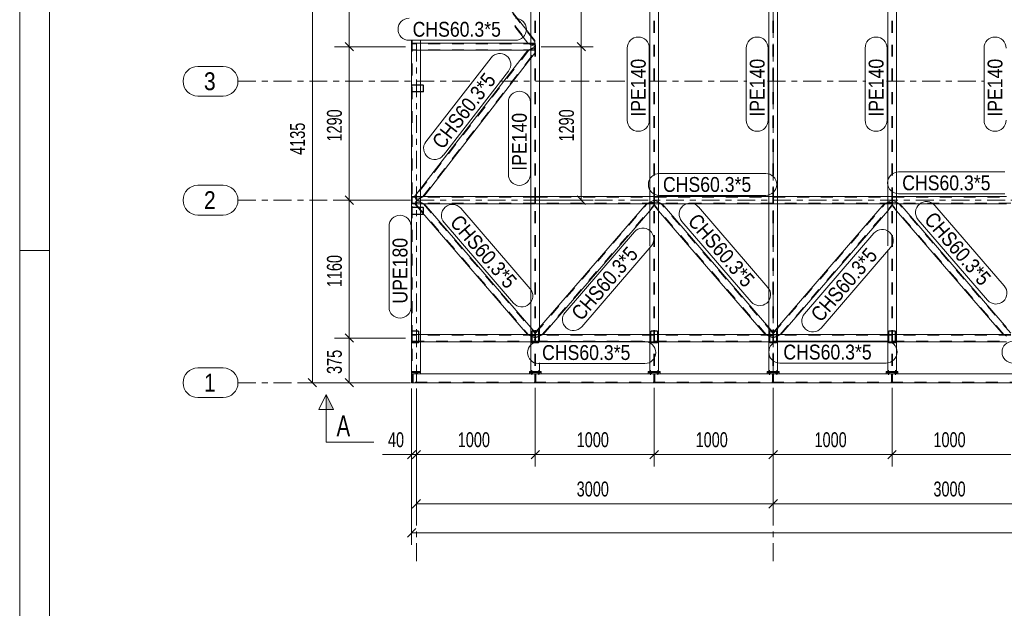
# Model space of a CAD drawing. Header units: millimetres. Extents: x -66 to 775, y -448 to 146.
# Tile 8 of 30: x -66 to 100, y -212 to -113. Entities that reach past the tile are written whole.
import ezdxf

# ---------------------------------------------------------------- set-up
doc = ezdxf.new("R2010")
doc.units = ezdxf.units.MM
for name, pattern in [('XKITLINE00', [0]), ('XKITLINE02', [4, 2, -2]), ('XKITLINE03', [6, 3, -1, 1, -1])]:
    doc.linetypes.add(name, pattern=pattern)
for name, color, linetype, lineweight in [('Kóta', 4, 'Continuous', 0), ('List výkresu', 3, 'Continuous', 0), ('Mřížka', 4, 'Continuous', 0), ('Prvek', 2, 'Continuous', 0), ('Značka prvku', 2, 'Continuous', 0), ('Řez', 7, 'Continuous', 0), ('Šroub', 3, 'Continuous', 0)]:
    doc.layers.add(name, color=color, linetype=linetype, lineweight=lineweight)
doc.styles.add('ARIAL', font='arial.ttf')
doc.styles.add('ARIAL_NARROW', font='ARIALN.TTF')

msp = doc.modelspace()

# ---------------------------------------------------------------- hatches: boundary and pattern name
at = {"layer": 'Řez'}
msp.add_hatch(color=6, dxfattribs=at).paths.add_polyline_path([(-14.17, -178.16), (-14.17, -175.66), (-12.92, -178.16)], flags=17)

# ---------------------------------------------------------------- linework, layer by layer
at = {"layer": 'Kóta', "color": 7, "linetype": 'XKITLINE00', "lineweight": 0}
for p, q in [((-16.49, -173.66), (-16.49, -90.96)), ((-10.29, -117.16), (-10.29, -90.96)), ((28.74, -117.16), (28.74, -92.46)), ((-0.8, -117.16), (-12.79, -117.16)), ((-0.8, -117.16), (-12.79, -117.16)), ((-10.99, -116.45), (-9.58, -117.87)), ((-10.99, -116.45), (-9.58, -117.87)), ((-10.29, -142.96), (-10.29, -117.16)), ((22, -117.16), (30.74, -117.16)), ((22, -117.16), (30.74, -117.16)), ((28.04, -116.45), (29.45, -117.87)), ((28.04, -116.45), (29.45, -117.87)), ((28.74, -142.96), (28.74, -117.16)), ((-10.99, -142.25), (-9.58, -143.67)), ((-10.99, -142.25), (-9.58, -143.67)), ((28.04, -142.25), (29.45, -143.67)), ((-0.8, -142.96), (-12.79, -142.96)), ((-0.8, -142.96), (-12.79, -142.96)), ((-10.29, -166.16), (-10.29, -142.96)), ((22, -142.96), (30.74, -142.96)), ((-10.99, -165.45), (-9.58, -166.87)), ((-10.99, -165.45), (-9.58, -166.87)), ((-0.8, -166.16), (-12.79, -166.16)), ((-0.8, -166.16), (-12.79, -166.16)), ((-10.29, -173.66), (-10.29, -166.16)), ((-0.8, -173.66), (-18.99, -173.66)), ((-17.19, -172.95), (-15.78, -174.37)), ((-0.8, -173.66), (-12.79, -173.66)), ((-10.99, -172.95), (-9.58, -174.37)), ((0.2, -174.66), (0.2, -187.75)), ((0.2, -174.66), (0.2, -200.91)), ((1, -174.66), (1, -187.75)), ((1, -174.66), (1, -196.04)), ((1, -174.66), (1, -187.75)), ((21, -174.55), (21, -187.75)), ((21, -174.55), (21, -187.75)), ((41, -174.55), (41, -187.75)), ((41, -174.55), (41, -187.75)), ((61, -174.55), (61, -187.75)), ((61, -174.55), (61, -187.75)), ((61, -174.66), (61, -196.04)), ((61, -174.66), (61, -196.04)), ((81, -174.55), (81, -187.75)), ((81, -174.55), (81, -187.75)), ((0.91, -185.04), (-0.51, -186.46)), ((1.71, -185.04), (0.29, -186.46)), ((1.71, -185.04), (0.29, -186.46)), ((21.71, -185.04), (20.29, -186.46)), ((21.71, -185.04), (20.29, -186.46)), ((41.71, -185.04), (40.29, -186.46)), ((41.71, -185.04), (40.29, -186.46)), ((61.71, -185.04), (60.29, -186.46)), ((61.71, -185.04), (60.29, -186.46)), ((81.71, -185.04), (80.29, -186.46)), ((81.71, -185.04), (80.29, -186.46)), ((0.2, -185.75), (-4.71, -185.75)), ((0.2, -185.75), (-4.71, -185.75)), ((0.2, -185.75), (1, -185.75)), ((1, -185.75), (21, -185.75)), ((21, -185.75), (41, -185.75)), ((41, -185.75), (61, -185.75)), ((61, -185.75), (81, -185.75)), ((81, -185.75), (101, -185.75)), ((1.71, -193.33), (0.29, -194.75)), ((61.71, -193.33), (60.29, -194.75)), ((61.71, -193.33), (60.29, -194.75)), ((1, -194.04), (61, -194.04)), ((61, -194.04), (121, -194.04)), ((0.91, -198.2), (-0.51, -199.62)), ((0.2, -198.91), (321.8, -198.91))]:
    msp.add_line(p, q, dxfattribs=at)
at = {"layer": 'Kóta', "color": 3}
for p in [(-10.29, -117.16), (-10.29, -117.16), (28.74, -117.16), (28.74, -117.16), (-10.29, -142.96), (-10.29, -142.96), (28.74, -142.96), (-10.29, -166.16), (-10.29, -166.16), (-16.49, -173.66), (-10.29, -173.66), (0.2, -185.75), (1, -185.75), (1, -185.75), (21, -185.75), (21, -185.75), (41, -185.75), (41, -185.75), (61, -185.75), (61, -185.75), (81, -185.75), (81, -185.75), (1, -194.04), (61, -194.04), (61, -194.04), (0.2, -198.91)]:
    msp.add_point(p, dxfattribs=at)
at = {"layer": 'List výkresu', "color": 7, "linetype": 'XKITLINE00', "lineweight": 0}
for p, q in [((-65.71, 145.58), (-65.71, -448.42)), ((-60.71, 140.58), (-60.71, -443.42)), ((-60.71, -151.42), (-65.71, -151.42))]:
    msp.add_line(p, q, dxfattribs=at)
at = {"layer": 'Mřížka', "color": 1, "linetype": 'XKITLINE03', "lineweight": 0}
for p, q in [((61, -203.66), (61, -60.96)), ((1, -203.66), (1, -115.97)), ((-29, -122.96), (10.62, -122.96)), ((15.05, -122.96), (36.57, -122.96)), ((40.07, -122.96), (56.57, -122.96)), ((60.07, -122.96), (76.57, -122.96)), ((80.07, -122.96), (96.57, -122.96)), ((-29, -142.96), (351, -142.96)), ((-29, -173.66), (351, -173.66))]:
    msp.add_line(p, q, dxfattribs=at)
at = {"layer": 'Mřížka', "color": 1, "linetype": 'XKITLINE00', "lineweight": 0}
for p, q in [((-35.73, -120.46), (-31.5, -120.46)), ((-35.73, -125.46), (-31.5, -125.46)), ((-35.73, -140.46), (-31.5, -140.46)), ((-35.73, -145.46), (-31.5, -145.46)), ((-35.73, -171.16), (-31.5, -171.16)), ((-35.73, -176.16), (-31.5, -176.16))]:
    msp.add_line(p, q, dxfattribs=at)
for centre, start, end in [((-35.73, -122.96), 90, 270), ((-31.5, -122.96), 270, 90), ((-35.73, -142.96), 90, 270), ((-31.5, -142.96), 270, 90), ((-35.73, -173.66), 90, 270), ((-31.5, -173.66), 270, 90)]:
    msp.add_arc(centre, 2.5, start, end, dxfattribs=at)
at = {"layer": 'Prvek', "color": 7, "linetype": 'XKITLINE02', "lineweight": 0}
for p, q in [((20.95, -116.29), (1.34, -91.45)), ((20.95, -92.82), (20.95, -171.76)), ((21.05, -92.82), (21.05, -171.76)), ((40.95, -92.82), (40.95, -171.76)), ((41.05, -92.82), (41.05, -171.76)), ((60.95, -92.82), (60.95, -171.76)), ((61.05, -92.82), (61.05, -171.76)), ((80.95, -92.82), (80.95, -171.76)), ((81.05, -92.82), (81.05, -171.76)), ((17.55, -113.6), (19.88, -116.56)), ((20.27, -115.26), (20.95, -116.13)), ((0.31, -115.97), (0.31, -171.76)), ((1.7, -116.56), (0.31, -116.56)), ((0.31, -116.56), (0.31, -117.76)), ((21, -116.66), (0.31, -116.66)), ((19.76, -116.56), (19.88, -116.56)), ((21, -116.56), (19.76, -116.56)), ((19.88, -116.56), (19.96, -116.6)), ((19.96, -116.6), (20, -116.6)), ((20, -116.6), (20.17, -116.69)), ((20.17, -116.69), (20.35, -116.73)), ((20.27, -116.81), (20.95, -117.14)), ((20.95, -117.18), (20.27, -117.52)), ((20.35, -116.73), (20.46, -116.79)), ((20.47, -117.53), (20.35, -117.59)), ((20.75, -116.85), (20.46, -116.79)), ((20.76, -117.47), (20.47, -117.53)), ((20.95, -116.79), (20.75, -116.85)), ((20.95, -117.54), (20.76, -117.47)), ((20.95, -116.13), (20.95, -117.14)), ((20.95, -117.18), (20.95, -118.21)), ((21, -117.76), (21, -116.56)), ((21, -117.66), (0.31, -117.66)), ((1.7, -117.76), (0.31, -117.76)), ((19.9, -117.76), (0.83, -142.36)), ((2.1, -142.36), (20.95, -118.04)), ((19.9, -117.76), (19.77, -117.76)), ((21, -117.76), (19.77, -117.76)), ((19.97, -117.73), (19.9, -117.76)), ((20.01, -117.72), (19.97, -117.73)), ((20.18, -117.63), (20.01, -117.72)), ((20.35, -117.59), (20.18, -117.63)), ((20.95, -118.21), (20.27, -119.09)), ((0.21, -123.64), (0.2, -123.69)), ((0.2, -124.63), (0.2, -123.69)), ((0.24, -123.6), (0.21, -123.64)), ((0.28, -123.57), (0.24, -123.6)), ((0.26, -123.69), (0.27, -123.66)), ((0.26, -124.63), (0.26, -123.69)), ((0.27, -123.66), (0.28, -123.64)), ((0.33, -123.56), (0.28, -123.57)), ((0.28, -123.64), (0.3, -123.63)), ((0.3, -123.63), (0.33, -123.62)), ((1.7, -123.56), (0.33, -123.56)), ((1.7, -123.62), (0.33, -123.62)), ((0.2, -124.63), (0.21, -124.68)), ((0.21, -124.68), (0.24, -124.72)), ((0.24, -124.72), (0.28, -124.75)), ((0.27, -124.66), (0.26, -124.63)), ((0.28, -124.68), (0.27, -124.66)), ((0.3, -124.69), (0.28, -124.68)), ((0.28, -124.75), (0.33, -124.76)), ((0.33, -124.7), (0.3, -124.69)), ((1.7, -124.7), (0.33, -124.7)), ((1.7, -124.76), (0.33, -124.76)), ((2.23, -142.36), (0.31, -142.36)), ((0.31, -142.36), (0.31, -143.56)), ((1.7, -141.07), (0.7, -142.36)), ((0.7, -142.36), (1, -142.96)), ((0.7, -142.36), (0.83, -142.36)), ((0.83, -142.36), (0.85, -142.4)), ((0.85, -142.4), (0.88, -142.4)), ((0.88, -142.4), (0.92, -142.49)), ((1.82, -142.49), (1.99, -142.4)), ((1.99, -142.4), (2.03, -142.4)), ((2.1, -142.36), (2.03, -142.4)), ((2.1, -142.36), (2.23, -142.36)), ((20.95, -142.36), (20.27, -142.36)), ((20.95, -143.56), (20.95, -142.36)), ((21.73, -142.36), (21.05, -142.36)), ((21.05, -142.36), (21.05, -143.56)), ((40.95, -142.36), (40.27, -142.36)), ((40.95, -143.56), (40.95, -142.36)), ((41.73, -142.36), (41.05, -142.36)), ((41.05, -142.36), (41.05, -143.56)), ((60.95, -142.36), (60.27, -142.36)), ((60.95, -143.56), (60.95, -142.36)), ((61.73, -142.36), (61.05, -142.36)), ((61.05, -142.36), (61.05, -143.56)), ((80.95, -142.36), (80.27, -142.36)), ((80.95, -143.56), (80.95, -142.36)), ((81.73, -142.36), (81.05, -142.36)), ((81.05, -142.36), (81.05, -143.56)), ((20.95, -142.46), (0.31, -142.46)), ((20.95, -143.46), (0.31, -143.46)), ((2.32, -143.56), (0.31, -143.56)), ((0.8, -143.39), (0.72, -143.56)), ((0.72, -143.56), (1.7, -144.7)), ((0.72, -143.56), (0.86, -143.56)), ((0.89, -143.19), (0.8, -143.39)), ((0.86, -143.56), (0.87, -143.53)), ((0.86, -143.56), (19.82, -165.56)), ((0.87, -143.53), (0.9, -143.52)), ((1.11, -143.01), (0.89, -143.19)), ((0.9, -143.52), (0.94, -143.43)), ((0.92, -142.49), (1.01, -142.53)), ((0.94, -143.43), (1.04, -143.39)), ((1.7, -142.62), (1, -142.96)), ((1.01, -142.53), (1.04, -142.59)), ((1.04, -142.59), (1.24, -142.65)), ((1.04, -143.39), (1.06, -143.33)), ((1.27, -143.27), (1.06, -143.33)), ((1.11, -143.01), (1.7, -143.28)), ((1.53, -142.59), (1.24, -142.65)), ((1.27, -143.27), (1.57, -143.33)), ((1.53, -142.59), (1.65, -142.53)), ((1.57, -143.33), (1.7, -143.39)), ((1.65, -142.53), (1.82, -142.49)), ((1.7, -143.39), (1.88, -143.43)), ((1.88, -143.43), (2.06, -143.52)), ((2.06, -143.52), (2.1, -143.53)), ((2.1, -143.53), (2.18, -143.56)), ((2.18, -143.56), (20.95, -165.34)), ((2.18, -143.56), (2.32, -143.56)), ((20.95, -143.56), (20.27, -143.56)), ((21.05, -142.46), (40.95, -142.46)), ((40.95, -143.46), (21.05, -143.46)), ((21.05, -165.34), (39.82, -143.56)), ((21.73, -143.56), (21.05, -143.56)), ((22.18, -165.56), (40.95, -143.79)), ((39.82, -143.56), (39.68, -143.56)), ((40.95, -143.56), (39.68, -143.56)), ((39.82, -143.56), (39.9, -143.53)), ((39.9, -143.53), (39.94, -143.52)), ((39.94, -143.52), (40.12, -143.43)), ((40.12, -143.43), (40.3, -143.39)), ((40.95, -142.98), (40.27, -143.3)), ((40.95, -143.94), (40.27, -144.73)), ((40.3, -143.39), (40.43, -143.33)), ((40.73, -143.27), (40.43, -143.33)), ((40.94, -143.33), (40.73, -143.27)), ((40.94, -143.33), (40.95, -143.39)), ((40.95, -142.98), (40.95, -143.94)), ((41.05, -142.46), (60.95, -142.46)), ((41.73, -143.3), (41.05, -142.98)), ((41.05, -142.98), (41.05, -143.94)), ((41.06, -143.33), (41.05, -143.39)), ((60.95, -143.46), (41.05, -143.46)), ((42.32, -143.56), (41.05, -143.56)), ((59.82, -165.56), (41.05, -143.79)), ((41.73, -144.73), (41.05, -143.94)), ((41.27, -143.27), (41.06, -143.33)), ((41.57, -143.33), (41.27, -143.27)), ((41.57, -143.33), (41.7, -143.39)), ((41.57, -143.33), (41.7, -143.39)), ((41.7, -143.39), (41.88, -143.43)), ((41.7, -143.39), (41.88, -143.43)), ((41.88, -143.43), (42.06, -143.52)), ((42.06, -143.52), (42.1, -143.53)), ((42.18, -143.56), (42.1, -143.53)), ((60.95, -165.34), (42.18, -143.56)), ((42.32, -143.56), (42.18, -143.56)), ((60.95, -143.56), (60.27, -143.56)), ((61.05, -142.46), (80.95, -142.46)), ((80.95, -143.46), (61.05, -143.46)), ((61.05, -165.34), (79.82, -143.56)), ((61.73, -143.56), (61.05, -143.56)), ((62.18, -165.56), (80.95, -143.79)), ((79.82, -143.56), (79.68, -143.56)), ((80.95, -143.56), (79.68, -143.56)), ((79.82, -143.56), (79.9, -143.53)), ((79.9, -143.53), (79.94, -143.52)), ((79.94, -143.52), (80.12, -143.43)), ((80.12, -143.43), (80.3, -143.39)), ((80.95, -142.98), (80.27, -143.3)), ((80.95, -143.94), (80.27, -144.73)), ((80.3, -143.39), (80.43, -143.33)), ((80.73, -143.27), (80.43, -143.33)), ((80.94, -143.33), (80.73, -143.27)), ((80.94, -143.33), (80.95, -143.39)), ((80.95, -142.98), (80.95, -143.94)), ((81.05, -142.46), (100.95, -142.46)), ((81.73, -143.3), (81.05, -142.98)), ((81.05, -142.98), (81.05, -143.94)), ((81.06, -143.33), (81.05, -143.39)), ((100.95, -143.46), (81.05, -143.46)), ((82.32, -143.56), (81.05, -143.56)), ((99.82, -165.56), (81.05, -143.79)), ((81.73, -144.73), (81.05, -143.94)), ((81.27, -143.27), (81.06, -143.33)), ((81.57, -143.33), (81.27, -143.27)), ((81.57, -143.33), (81.7, -143.39)), ((81.57, -143.33), (81.7, -143.39)), ((81.7, -143.39), (81.88, -143.43)), ((81.7, -143.39), (81.88, -143.43)), ((81.88, -143.43), (82.06, -143.52)), ((82.06, -143.52), (82.1, -143.53)), ((82.18, -143.56), (82.1, -143.53)), ((100.95, -165.34), (82.18, -143.56)), ((82.32, -143.56), (82.18, -143.56)), ((0.21, -144.24), (0.2, -144.29)), ((0.2, -145.23), (0.2, -144.29)), ((0.2, -145.23), (0.21, -145.28)), ((0.24, -144.2), (0.21, -144.24)), ((0.21, -145.28), (0.24, -145.32)), ((0.28, -144.17), (0.24, -144.2)), ((0.24, -145.32), (0.28, -145.35)), ((0.26, -144.29), (0.27, -144.26)), ((0.26, -145.23), (0.26, -144.29)), ((0.27, -145.26), (0.26, -145.23)), ((0.27, -144.26), (0.28, -144.24)), ((0.28, -145.28), (0.27, -145.26)), ((0.33, -144.16), (0.28, -144.17)), ((0.28, -144.24), (0.3, -144.23)), ((0.3, -145.29), (0.28, -145.28)), ((0.28, -145.35), (0.33, -145.36)), ((0.3, -144.23), (0.33, -144.22)), ((0.33, -145.3), (0.3, -145.29)), ((2.07, -144.16), (0.33, -144.16)), ((2.07, -144.22), (0.33, -144.22)), ((1.7, -145.3), (0.33, -145.3)), ((1.7, -145.36), (0.33, -145.36)), ((2.12, -144.17), (2.07, -144.16)), ((2.07, -144.22), (2.1, -144.23)), ((2.1, -144.23), (2.12, -144.24)), ((2.16, -144.2), (2.12, -144.17)), ((2.12, -144.24), (2.13, -144.26)), ((2.13, -144.26), (2.14, -144.29)), ((2.14, -144.29), (2.14, -145.2)), ((2.19, -144.24), (2.16, -144.2)), ((2.2, -144.29), (2.19, -144.24)), ((2.19, -145.27), (2.2, -145.23)), ((2.2, -144.29), (2.2, -145.23)), ((0.21, -165.04), (0.2, -165.09)), ((0.2, -166.83), (0.2, -165.09)), ((0.24, -165), (0.21, -165.04)), ((0.28, -164.97), (0.24, -165)), ((0.26, -165.09), (0.27, -165.06)), ((0.26, -166.83), (0.26, -165.09)), ((0.27, -165.06), (0.28, -165.04)), ((0.33, -164.96), (0.28, -164.97)), ((0.28, -165.04), (0.3, -165.03)), ((0.3, -165.03), (0.33, -165.02)), ((1.7, -165.56), (0.31, -165.56)), ((0.31, -165.56), (0.31, -166.76)), ((1.27, -164.96), (0.33, -164.96)), ((1.27, -165.02), (0.33, -165.02)), ((1.32, -164.97), (1.27, -164.96)), ((1.27, -165.02), (1.3, -165.03)), ((1.3, -165.03), (1.32, -165.04)), ((1.36, -165), (1.32, -164.97)), ((1.32, -165.04), (1.33, -165.06)), ((1.33, -165.06), (1.34, -165.09)), ((1.34, -165.09), (1.34, -166.83)), ((1.39, -165.04), (1.36, -165)), ((1.4, -165.09), (1.39, -165.04)), ((1.4, -165.09), (1.4, -166.83)), ((19.68, -165.56), (19.82, -165.56)), ((20.95, -165.56), (19.68, -165.56)), ((19.82, -165.56), (19.9, -165.6)), ((20.27, -164.39), (20.95, -165.18)), ((20.41, -165.04), (20.4, -165.09)), ((20.4, -166.83), (20.4, -165.09)), ((20.44, -165), (20.41, -165.04)), ((20.48, -164.97), (20.44, -165)), ((20.46, -165.09), (20.47, -165.06)), ((20.46, -166.83), (20.46, -165.09)), ((20.47, -165.06), (20.48, -165.04)), ((20.53, -164.96), (20.48, -164.97)), ((20.48, -165.04), (20.5, -165.03)), ((20.5, -165.03), (20.53, -165.02)), ((21.47, -164.96), (20.53, -164.96)), ((21.47, -165.02), (20.53, -165.02)), ((20.95, -165.18), (20.95, -166.14)), ((20.95, -166.76), (20.95, -165.56)), ((21.73, -164.39), (21.05, -165.18)), ((21.05, -166.14), (21.05, -165.18)), ((22.32, -165.56), (21.05, -165.56)), ((21.05, -165.56), (21.05, -166.76)), ((21.52, -164.97), (21.47, -164.96)), ((21.47, -165.02), (21.5, -165.03)), ((21.5, -165.03), (21.52, -165.04)), ((21.56, -165), (21.52, -164.97)), ((21.52, -165.04), (21.53, -165.06)), ((21.53, -165.06), (21.54, -165.09)), ((21.54, -166.83), (21.54, -165.09)), ((21.59, -165.04), (21.56, -165)), ((21.6, -165.09), (21.59, -165.04)), ((21.6, -166.83), (21.6, -165.09)), ((22.1, -165.6), (22.18, -165.56)), ((22.18, -165.56), (22.32, -165.56)), ((40.95, -165.56), (40.27, -165.56)), ((40.41, -165.04), (40.4, -165.09)), ((40.4, -165.09), (40.4, -166.83)), ((40.44, -165), (40.41, -165.04)), ((40.48, -164.97), (40.44, -165)), ((40.46, -165.09), (40.47, -165.06)), ((40.46, -165.09), (40.46, -166.83)), ((40.47, -165.06), (40.48, -165.04)), ((40.53, -164.96), (40.48, -164.97)), ((40.48, -165.04), (40.5, -165.03)), ((40.5, -165.03), (40.53, -165.02)), ((41.47, -164.96), (40.53, -164.96)), ((41.47, -165.02), (40.53, -165.02)), ((40.95, -166.76), (40.95, -165.56)), ((41.73, -165.56), (41.05, -165.56)), ((41.05, -165.56), (41.05, -166.76)), ((41.52, -164.97), (41.47, -164.96)), ((41.47, -165.02), (41.5, -165.03)), ((41.5, -165.03), (41.52, -165.04)), ((41.56, -165), (41.52, -164.97)), ((41.52, -165.04), (41.53, -165.06)), ((41.53, -165.06), (41.54, -165.09)), ((41.54, -165.09), (41.54, -166.83)), ((41.59, -165.04), (41.56, -165)), ((41.6, -165.09), (41.59, -165.04)), ((41.6, -165.09), (41.6, -166.83)), ((59.82, -165.56), (59.68, -165.56)), ((60.95, -165.56), (59.68, -165.56)), ((59.9, -165.6), (59.82, -165.56)), ((60.95, -165.18), (60.27, -164.39)), ((60.41, -165.04), (60.4, -165.09)), ((60.4, -166.83), (60.4, -165.09)), ((60.44, -165), (60.41, -165.04)), ((60.48, -164.97), (60.44, -165)), ((60.46, -165.09), (60.47, -165.06)), ((60.46, -166.83), (60.46, -165.09)), ((60.47, -165.06), (60.48, -165.04)), ((60.53, -164.96), (60.48, -164.97)), ((60.48, -165.04), (60.5, -165.03)), ((60.5, -165.03), (60.53, -165.02)), ((61.47, -164.96), (60.53, -164.96)), ((61.47, -165.02), (60.53, -165.02)), ((60.95, -166.14), (60.95, -165.18)), ((60.95, -166.76), (60.95, -165.56)), ((61.73, -164.39), (61.05, -165.18)), ((61.05, -166.14), (61.05, -165.18)), ((62.32, -165.56), (61.05, -165.56)), ((61.05, -165.56), (61.05, -166.76)), ((61.52, -164.97), (61.47, -164.96)), ((61.47, -165.02), (61.5, -165.03)), ((61.5, -165.03), (61.52, -165.04)), ((61.56, -165), (61.52, -164.97)), ((61.52, -165.04), (61.53, -165.06)), ((61.53, -165.06), (61.54, -165.09)), ((61.54, -166.83), (61.54, -165.09)), ((61.59, -165.04), (61.56, -165)), ((61.6, -165.09), (61.59, -165.04)), ((61.6, -166.83), (61.6, -165.09)), ((62.1, -165.6), (62.18, -165.56)), ((62.18, -165.56), (62.32, -165.56)), ((80.95, -165.56), (80.27, -165.56)), ((80.41, -165.04), (80.4, -165.09)), ((80.4, -165.09), (80.4, -166.83)), ((80.44, -165), (80.41, -165.04)), ((80.48, -164.97), (80.44, -165)), ((80.46, -165.09), (80.47, -165.06)), ((80.46, -165.09), (80.46, -166.83)), ((80.47, -165.06), (80.48, -165.04)), ((80.53, -164.96), (80.48, -164.97)), ((80.48, -165.04), (80.5, -165.03)), ((80.5, -165.03), (80.53, -165.02)), ((81.47, -164.96), (80.53, -164.96)), ((81.47, -165.02), (80.53, -165.02)), ((80.95, -166.76), (80.95, -165.56)), ((81.73, -165.56), (81.05, -165.56)), ((81.05, -165.56), (81.05, -166.76)), ((81.52, -164.97), (81.47, -164.96)), ((81.47, -165.02), (81.5, -165.03)), ((81.5, -165.03), (81.52, -165.04)), ((81.56, -165), (81.52, -164.97)), ((81.52, -165.04), (81.53, -165.06)), ((81.53, -165.06), (81.54, -165.09)), ((81.54, -165.09), (81.54, -166.83)), ((81.59, -165.04), (81.56, -165)), ((81.6, -165.09), (81.59, -165.04)), ((81.6, -165.09), (81.6, -166.83)), ((99.82, -165.56), (99.68, -165.56)), ((100.95, -165.56), (99.68, -165.56)), ((99.9, -165.6), (99.82, -165.56)), ((0.2, -166.83), (0.21, -166.88)), ((0.21, -166.88), (0.24, -166.92)), ((0.24, -166.92), (0.28, -166.95)), ((0.27, -166.86), (0.26, -166.83)), ((0.28, -166.88), (0.27, -166.86)), ((0.3, -166.89), (0.28, -166.88)), ((0.28, -166.95), (0.33, -166.96)), ((0.33, -166.9), (0.3, -166.89)), ((20.95, -165.66), (0.31, -165.66)), ((0.31, -166.66), (20.95, -166.66)), ((1.7, -166.76), (0.31, -166.76)), ((1.27, -166.9), (0.33, -166.9)), ((1.27, -166.96), (0.33, -166.96)), ((1.3, -166.89), (1.27, -166.9)), ((1.27, -166.96), (1.32, -166.95)), ((1.32, -166.88), (1.3, -166.89)), ((1.33, -166.86), (1.32, -166.88)), ((1.32, -166.95), (1.36, -166.92)), ((1.34, -166.83), (1.33, -166.86)), ((1.36, -166.92), (1.39, -166.88)), ((1.39, -166.88), (1.4, -166.83)), ((19.9, -165.6), (19.94, -165.6)), ((19.94, -165.6), (20.12, -165.69)), ((20.12, -165.69), (20.3, -165.73)), ((20.95, -166.14), (20.27, -165.83)), ((20.95, -166.76), (20.27, -166.76)), ((20.43, -165.79), (20.3, -165.73)), ((20.4, -166.83), (20.41, -166.88)), ((20.41, -166.88), (20.44, -166.92)), ((20.73, -165.85), (20.43, -165.79)), ((20.44, -166.92), (20.48, -166.95)), ((20.47, -166.86), (20.46, -166.83)), ((20.48, -166.88), (20.47, -166.86)), ((20.5, -166.89), (20.48, -166.88)), ((20.48, -166.95), (20.53, -166.96)), ((20.53, -166.9), (20.5, -166.89)), ((21.47, -166.9), (20.53, -166.9)), ((21.47, -166.96), (20.53, -166.96)), ((20.94, -165.79), (20.73, -165.85)), ((20.95, -166.26), (20.89, -166.39)), ((20.89, -166.39), (20.95, -166.34)), ((20.94, -165.79), (20.95, -165.73)), ((20.94, -165.79), (20.95, -165.73)), ((20.95, -166.34), (20.95, -166.26)), ((40.95, -165.66), (21.05, -165.66)), ((21.06, -165.79), (21.05, -165.73)), ((21.73, -165.83), (21.05, -166.14)), ((21.05, -166.66), (40.95, -166.66)), ((21.73, -166.76), (21.05, -166.76)), ((21.27, -165.85), (21.06, -165.79)), ((21.57, -165.79), (21.27, -165.85)), ((21.5, -166.89), (21.47, -166.9)), ((21.47, -166.96), (21.52, -166.95)), ((21.52, -166.88), (21.5, -166.89)), ((21.53, -166.86), (21.52, -166.88)), ((21.52, -166.95), (21.56, -166.92)), ((21.54, -166.83), (21.53, -166.86)), ((21.56, -166.92), (21.59, -166.88)), ((21.7, -165.73), (21.57, -165.79)), ((21.59, -166.88), (21.6, -166.83)), ((21.88, -165.69), (21.7, -165.73)), ((21.88, -165.69), (22.06, -165.6)), ((22.06, -165.6), (22.1, -165.6)), ((40.95, -166.76), (40.27, -166.76)), ((40.4, -166.83), (40.41, -166.88)), ((40.41, -166.88), (40.44, -166.92)), ((40.44, -166.92), (40.48, -166.95)), ((40.47, -166.86), (40.46, -166.83)), ((40.48, -166.88), (40.47, -166.86)), ((40.5, -166.89), (40.48, -166.88)), ((40.48, -166.95), (40.53, -166.96)), ((40.53, -166.9), (40.5, -166.89)), ((41.47, -166.9), (40.53, -166.9)), ((41.47, -166.96), (40.53, -166.96)), ((60.95, -165.66), (41.05, -165.66)), ((41.05, -166.66), (60.95, -166.66)), ((41.73, -166.76), (41.05, -166.76)), ((41.5, -166.89), (41.47, -166.9)), ((41.47, -166.96), (41.52, -166.95)), ((41.52, -166.88), (41.5, -166.89)), ((41.53, -166.86), (41.52, -166.88)), ((41.52, -166.95), (41.56, -166.92)), ((41.54, -166.83), (41.53, -166.86)), ((41.56, -166.92), (41.59, -166.88)), ((41.59, -166.88), (41.6, -166.83)), ((59.94, -165.6), (59.9, -165.6)), ((60.12, -165.69), (59.94, -165.6)), ((60.3, -165.73), (60.12, -165.69)), ((60.95, -166.14), (60.27, -165.83)), ((60.95, -166.76), (60.27, -166.76)), ((60.43, -165.79), (60.3, -165.73)), ((60.4, -166.83), (60.41, -166.88)), ((60.41, -166.88), (60.44, -166.92)), ((60.73, -165.85), (60.43, -165.79)), ((60.44, -166.92), (60.48, -166.95)), ((60.47, -166.86), (60.46, -166.83)), ((60.48, -166.88), (60.47, -166.86)), ((60.5, -166.89), (60.48, -166.88)), ((60.48, -166.95), (60.53, -166.96)), ((60.53, -166.9), (60.5, -166.89)), ((61.47, -166.9), (60.53, -166.9)), ((61.47, -166.96), (60.53, -166.96)), ((60.94, -165.79), (60.73, -165.85)), ((60.94, -165.79), (60.95, -165.73)), ((60.94, -165.79), (60.95, -165.73)), ((80.95, -165.66), (61.05, -165.66)), ((61.06, -165.79), (61.05, -165.73)), ((61.73, -165.83), (61.05, -166.14)), ((61.05, -166.66), (80.95, -166.66)), ((61.73, -166.76), (61.05, -166.76)), ((61.27, -165.85), (61.06, -165.79)), ((61.57, -165.79), (61.27, -165.85)), ((61.5, -166.89), (61.47, -166.9)), ((61.47, -166.96), (61.52, -166.95)), ((61.52, -166.88), (61.5, -166.89)), ((61.53, -166.86), (61.52, -166.88)), ((61.52, -166.95), (61.56, -166.92)), ((61.54, -166.83), (61.53, -166.86)), ((61.56, -166.92), (61.59, -166.88)), ((61.7, -165.73), (61.57, -165.79)), ((61.59, -166.88), (61.6, -166.83)), ((61.88, -165.69), (61.7, -165.73)), ((61.88, -165.69), (62.06, -165.6)), ((62.06, -165.6), (62.1, -165.6)), ((80.95, -166.76), (80.27, -166.76)), ((80.4, -166.83), (80.41, -166.88)), ((80.41, -166.88), (80.44, -166.92)), ((80.44, -166.92), (80.48, -166.95)), ((80.47, -166.86), (80.46, -166.83)), ((80.48, -166.88), (80.47, -166.86)), ((80.5, -166.89), (80.48, -166.88)), ((80.48, -166.95), (80.53, -166.96)), ((80.53, -166.9), (80.5, -166.89)), ((81.47, -166.9), (80.53, -166.9)), ((81.47, -166.96), (80.53, -166.96)), ((100.95, -165.66), (81.05, -165.66)), ((81.05, -166.66), (100.95, -166.66)), ((81.73, -166.76), (81.05, -166.76)), ((81.5, -166.89), (81.47, -166.9)), ((81.47, -166.96), (81.52, -166.95)), ((81.52, -166.88), (81.5, -166.89)), ((81.53, -166.86), (81.52, -166.88)), ((81.52, -166.95), (81.56, -166.92)), ((81.54, -166.83), (81.53, -166.86)), ((81.56, -166.92), (81.59, -166.88)), ((81.59, -166.88), (81.6, -166.83)), ((1.7, -171.76), (0.2, -171.76)), ((0.2, -172.16), (1.7, -172.16)), ((0.47, -172.16), (0.31, -172.16)), ((0.31, -172.16), (0.31, -173.55)), ((0.47, -173.55), (0.47, -172.16)), ((20, -172.16), (22, -172.16)), ((21.73, -171.76), (20.27, -171.76)), ((21.08, -172.16), (20.92, -172.16)), ((20.92, -172.16), (20.92, -173.55)), ((21.08, -173.55), (21.08, -172.16)), ((40, -172.16), (42, -172.16)), ((41.73, -171.76), (40.27, -171.76)), ((41.08, -172.16), (40.92, -172.16)), ((40.92, -172.16), (40.92, -173.55)), ((41.08, -173.55), (41.08, -172.16)), ((60, -172.16), (62, -172.16)), ((61.73, -171.76), (60.27, -171.76)), ((61.08, -172.16), (60.92, -172.16)), ((60.92, -172.16), (60.92, -173.55)), ((61.08, -173.55), (61.08, -172.16)), ((80, -172.16), (82, -172.16)), ((81.73, -171.76), (80.27, -171.76)), ((81.08, -172.16), (80.92, -172.16)), ((80.92, -172.16), (80.92, -173.55)), ((81.08, -173.55), (81.08, -172.16)), ((166.8, -173.55), (0.2, -173.55)), ((0.31, -173.55), (0.47, -173.55)), ((20.92, -173.55), (21.08, -173.55)), ((40.92, -173.55), (41.08, -173.55)), ((60.92, -173.55), (61.08, -173.55)), ((80.92, -173.55), (81.08, -173.55))]:
    msp.add_line(p, q, dxfattribs=at)
at = {"layer": 'Prvek', "color": 3, "linetype": 'XKITLINE00', "lineweight": 0}
for p, q in [((2.27, -92.46), (20.27, -115.26)), ((20.27, -171.76), (20.27, -92.82)), ((21.73, -166.84), (21.73, -92.82)), ((40.27, -150.65), (40.27, -92.82)), ((41.73, -171.76), (41.73, -92.82)), ((60.27, -171.76), (60.27, -92.82)), ((61.73, -171.76), (61.73, -92.82)), ((80.27, -150.65), (80.27, -92.82)), ((81.73, -171.76), (81.73, -92.82)), ((17.55, -113.76), (19.76, -116.56)), ((0.2, -115.97), (0.2, -171.76)), ((1.7, -171.76), (1.7, -115.97)), ((19.76, -116.56), (1.7, -116.56)), ((19.76, -116.56), (20.27, -116.81)), ((20.27, -117.52), (19.77, -117.76)), ((19.77, -117.76), (1.7, -141.07)), ((19.77, -117.76), (1.7, -117.76)), ((20.27, -119.09), (2.23, -142.36)), ((2.07, -123.56), (1.7, -123.56)), ((2.07, -123.62), (1.7, -123.62)), ((2.12, -123.57), (2.07, -123.56)), ((2.07, -123.62), (2.1, -123.63)), ((2.1, -123.63), (2.12, -123.64)), ((2.16, -123.6), (2.12, -123.57)), ((2.12, -123.64), (2.13, -123.66)), ((2.13, -123.66), (2.14, -123.69)), ((2.14, -123.69), (2.14, -124.63)), ((2.19, -123.64), (2.16, -123.6)), ((2.2, -123.69), (2.19, -123.64)), ((2.2, -124.63), (2.2, -123.69)), ((2.07, -124.7), (1.7, -124.7)), ((2.07, -124.76), (1.7, -124.76)), ((2.1, -124.69), (2.07, -124.7)), ((2.07, -124.76), (2.12, -124.75)), ((2.12, -124.68), (2.1, -124.69)), ((2.13, -124.66), (2.12, -124.68)), ((2.12, -124.75), (2.16, -124.72)), ((2.14, -124.63), (2.13, -124.66)), ((2.16, -124.72), (2.19, -124.68)), ((2.19, -124.68), (2.2, -124.63)), ((2.23, -142.36), (1.7, -142.62)), ((20.27, -142.36), (2.23, -142.36)), ((40.27, -142.36), (21.73, -142.36)), ((60.27, -142.36), (41.73, -142.36)), ((80.27, -142.36), (61.73, -142.36)), ((100.27, -142.36), (81.73, -142.36)), ((1.7, -143.28), (2.32, -143.56)), ((2.32, -143.56), (20.27, -164.39)), ((20.27, -143.56), (2.32, -143.56)), ((39.68, -143.56), (21.73, -164.39)), ((39.68, -143.56), (21.73, -143.56)), ((40.27, -143.3), (39.68, -143.56)), ((42.22, -143.52), (41.73, -143.3)), ((42.32, -143.56), (42.22, -143.52)), ((60.27, -164.39), (42.32, -143.56)), ((60.27, -143.56), (42.32, -143.56)), ((79.68, -143.56), (61.73, -164.39)), ((79.68, -143.56), (61.73, -143.56)), ((80.27, -143.3), (79.68, -143.56)), ((82.22, -143.52), (81.73, -143.3)), ((82.32, -143.56), (82.22, -143.52)), ((100.27, -164.39), (82.32, -143.56)), ((100.27, -143.56), (82.32, -143.56)), ((1.7, -144.7), (19.68, -165.56)), ((2.07, -145.3), (1.7, -145.3)), ((2.07, -145.36), (1.7, -145.36)), ((2.1, -145.29), (2.07, -145.3)), ((2.07, -145.36), (2.12, -145.35)), ((2.12, -145.28), (2.1, -145.29)), ((2.13, -145.26), (2.12, -145.28)), ((2.12, -145.35), (2.16, -145.32)), ((2.14, -145.23), (2.13, -145.26)), ((2.14, -145.2), (2.14, -145.23)), ((2.16, -145.32), (2.19, -145.28)), ((2.19, -145.28), (2.19, -145.27)), ((40.27, -144.73), (22.32, -165.56)), ((59.68, -165.56), (41.73, -144.73)), ((80.27, -144.73), (62.32, -165.56)), ((99.68, -165.56), (81.73, -144.73)), ((40.27, -171.76), (40.27, -150.8)), ((80.27, -171.76), (80.27, -151.34)), ((19.68, -165.56), (1.7, -165.56)), ((20.27, -165.83), (19.68, -165.56)), ((22.32, -165.56), (21.73, -165.83)), ((40.27, -165.56), (22.32, -165.56)), ((59.68, -165.56), (41.73, -165.56)), ((60.27, -165.83), (59.68, -165.56)), ((62.32, -165.56), (61.73, -165.83)), ((80.27, -165.56), (62.32, -165.56)), ((99.68, -165.56), (81.73, -165.56)), ((100.27, -165.83), (99.68, -165.56)), ((20.27, -166.76), (1.7, -166.76)), ((40.27, -166.76), (21.73, -166.76)), ((60.27, -166.76), (41.73, -166.76)), ((62.22, -166.76), (61.73, -166.76)), ((79.9, -166.76), (62.22, -166.76)), ((80.27, -166.76), (79.9, -166.76)), ((100.27, -166.76), (81.73, -166.76)), ((21.73, -171.76), (21.73, -170.34)), ((0.2, -171.76), (1.7, -171.76)), ((0.2, -171.76), (0.2, -171.96)), ((1.7, -171.96), (0.2, -171.96)), ((0.2, -171.96), (0.2, -172.16)), ((0.2, -171.96), (1.7, -171.96)), ((166.8, -172.16), (0.2, -172.16)), ((0.2, -172.16), (0.2, -173.66)), ((1.7, -171.96), (1.7, -171.76)), ((1.7, -172.16), (1.7, -171.96)), ((20.27, -171.76), (20, -171.76)), ((20, -171.76), (20, -171.96)), ((20, -171.96), (22, -171.96)), ((22, -171.96), (20, -171.96)), ((20, -171.96), (20, -172.16)), ((20.27, -171.76), (21.73, -171.76)), ((22, -171.76), (21.73, -171.76)), ((22, -171.96), (22, -171.76)), ((22, -172.16), (22, -171.96)), ((40.27, -171.76), (40, -171.76)), ((40, -171.76), (40, -171.96)), ((40, -171.96), (42, -171.96)), ((42, -171.96), (40, -171.96)), ((40, -171.96), (40, -172.16)), ((40.27, -171.76), (41.73, -171.76)), ((42, -171.76), (41.73, -171.76)), ((42, -171.96), (42, -171.76)), ((42, -172.16), (42, -171.96)), ((60.27, -171.76), (60, -171.76)), ((60, -171.76), (60, -171.96)), ((62, -171.96), (60, -171.96)), ((60, -171.96), (60, -172.16)), ((60, -171.96), (62, -171.96)), ((60.27, -171.76), (61.73, -171.76)), ((62, -171.76), (61.73, -171.76)), ((62, -171.96), (62, -171.76)), ((62, -172.16), (62, -171.96)), ((80.27, -171.76), (80, -171.76)), ((80, -171.76), (80, -171.96)), ((80, -171.96), (82, -171.96)), ((82, -171.96), (80, -171.96)), ((80, -171.96), (80, -172.16)), ((80.27, -171.76), (81.73, -171.76)), ((82, -171.76), (81.73, -171.76)), ((82, -171.96), (82, -171.76)), ((82, -172.16), (82, -171.96)), ((166.8, -173.66), (0.2, -173.66))]:
    msp.add_line(p, q, dxfattribs=at)
at = {"layer": 'Značka prvku', "color": 7, "linetype": 'XKITLINE00', "lineweight": 0}
for p, q in [((-0.23, -116.07), (17.65, -116.07)), ((36.47, -129.52), (36.47, -117.38)), ((40.17, -129.52), (40.17, -117.38)), ((56.47, -129.52), (56.47, -117.38)), ((60.17, -129.52), (60.17, -117.38)), ((76.47, -129.52), (76.47, -117.38)), ((80.17, -129.52), (80.17, -117.38)), ((96.47, -129.52), (96.47, -117.38)), ((2.61, -133.13), (13.57, -119)), ((5.54, -135.4), (16.49, -121.27)), ((16.47, -138.62), (16.47, -126.48)), ((20.17, -138.62), (20.17, -126.48)), ((41.87, -138.47), (59.75, -138.47)), ((82.11, -138.2), (99.98, -138.2)), ((41.87, -142.17), (59.75, -142.17)), ((82.11, -141.9), (99.98, -141.9)), ((88.21, -143.83), (99.88, -157.37)), ((8.46, -144.32), (20.13, -157.87)), ((48.45, -144.11), (60.13, -157.66)), ((-3.6, -160.96), (-3.6, -147.35)), ((0.1, -160.96), (0.1, -147.35)), ((5.65, -146.74), (17.33, -160.28)), ((45.65, -146.53), (57.33, -160.07)), ((85.4, -146.25), (97.08, -159.79)), ((26.01, -161.83), (37.68, -148.29)), ((66.28, -162.06), (77.95, -148.52)), ((28.81, -164.24), (40.48, -150.7)), ((69.08, -164.48), (80.75, -150.94)), ((21.54, -166.74), (39.42, -166.74)), ((62.12, -166.66), (80, -166.66)), ((21.54, -170.44), (39.42, -170.44)), ((62.12, -170.36), (80, -170.36))]:
    msp.add_line(p, q, dxfattribs=at)
for centre, start, end in [((-0.23, -114.22), 90, 270), ((17.65, -114.22), 270, 90), ((38.32, -117.38), 0, 180), ((58.32, -117.38), 0, 180), ((78.32, -117.38), 0, 180), ((98.32, -117.38), 0, 180), ((15.03, -120.14), 322.2174, 142.2174), ((18.32, -126.48), 0, 180), ((38.32, -129.52), 180, 0), ((58.32, -129.52), 180, 0), ((78.32, -129.52), 180, 0), ((98.32, -129.52), 180, 0), ((4.07, -134.27), 142.2174, 322.2174), ((18.32, -138.62), 180, 0), ((41.87, -140.32), 90, 270), ((59.75, -140.32), 270, 90), ((82.11, -140.05), 90, 270), ((7.06, -145.53), 40.7636, 220.7636), ((47.05, -145.32), 40.7636, 220.7636), ((86.8, -145.04), 40.7636, 220.7636), ((-1.75, -147.35), 0, 180), ((39.08, -149.49), 319.2364, 139.2364), ((79.35, -149.73), 319.2364, 139.2364), ((18.73, -159.07), 220.7636, 40.7636), ((58.73, -158.86), 220.7636, 40.7636), ((98.48, -158.58), 220.7636, 40.7636), ((-1.75, -160.96), 180, 0), ((27.41, -163.04), 139.2364, 319.2364), ((67.68, -163.27), 139.2364, 319.2364), ((21.54, -168.59), 90, 270), ((39.42, -168.59), 270, 90), ((62.12, -168.51), 90, 270), ((80, -168.51), 270, 90), ((101.35, -168.52), 90, 270)]:
    msp.add_arc(centre, 1.85, start, end, dxfattribs=at)
at = {"layer": 'Řez', "color": 6, "linetype": 'XKITLINE00', "lineweight": 0}
for p, q in [((-15.42, -178.16), (-14.17, -175.66)), ((-14.17, -175.66), (-12.92, -178.16)), ((-14.17, -183.66), (-14.17, -175.66)), ((-12.92, -178.16), (-15.42, -178.16)), ((-14.17, -183.66), (-6.17, -183.66))]:
    msp.add_line(p, q, dxfattribs=at)
at = {"layer": 'Šroub', "color": 7, "linetype": 'XKITLINE02', "lineweight": 0}
for p, q in [((0.82, -171.96), (0.82, -171.76)), ((0.82, -171.96), (0.82, -171.76)), ((0.82, -172.16), (0.82, -171.96)), ((0.82, -172.16), (0.82, -171.96)), ((1, -172.46), (1, -171.46)), ((1, -172.46), (1, -171.46)), ((1.18, -171.96), (1.18, -171.76)), ((1.18, -171.96), (1.18, -171.76)), ((1.18, -172.16), (1.18, -171.96)), ((1.18, -172.16), (1.18, -171.96)), ((20.27, -171.96), (20.27, -171.76)), ((20.27, -171.96), (20.27, -171.76)), ((20.27, -172.16), (20.27, -171.96)), ((20.27, -172.16), (20.27, -171.96)), ((20.4, -172.36), (20.4, -171.56)), ((20.4, -172.36), (20.4, -171.56)), ((20.53, -171.96), (20.53, -171.76)), ((20.53, -171.96), (20.53, -171.76)), ((20.53, -172.16), (20.53, -171.96)), ((20.53, -172.16), (20.53, -171.96)), ((21.47, -171.96), (21.47, -171.76)), ((21.47, -171.96), (21.47, -171.76)), ((21.47, -172.16), (21.47, -171.96)), ((21.47, -172.16), (21.47, -171.96)), ((21.6, -172.36), (21.6, -171.56)), ((21.6, -172.36), (21.6, -171.56)), ((21.73, -171.96), (21.73, -171.76)), ((21.73, -171.96), (21.73, -171.76)), ((21.73, -172.16), (21.73, -171.96)), ((21.73, -172.16), (21.73, -171.96)), ((40.27, -171.96), (40.27, -171.76)), ((40.27, -171.96), (40.27, -171.76)), ((40.27, -172.16), (40.27, -171.96)), ((40.27, -172.16), (40.27, -171.96)), ((40.4, -172.36), (40.4, -171.56)), ((40.4, -172.36), (40.4, -171.56)), ((40.53, -171.96), (40.53, -171.76)), ((40.53, -171.96), (40.53, -171.76)), ((40.53, -172.16), (40.53, -171.96)), ((40.53, -172.16), (40.53, -171.96)), ((41.47, -171.96), (41.47, -171.76)), ((41.47, -171.96), (41.47, -171.76)), ((41.47, -172.16), (41.47, -171.96)), ((41.47, -172.16), (41.47, -171.96)), ((41.6, -172.36), (41.6, -171.56)), ((41.6, -172.36), (41.6, -171.56)), ((41.73, -171.96), (41.73, -171.76)), ((41.73, -171.96), (41.73, -171.76)), ((41.73, -172.16), (41.73, -171.96)), ((41.73, -172.16), (41.73, -171.96)), ((60.27, -171.96), (60.27, -171.76)), ((60.27, -171.96), (60.27, -171.76)), ((60.27, -172.16), (60.27, -171.96)), ((60.27, -172.16), (60.27, -171.96)), ((60.4, -172.36), (60.4, -171.56)), ((60.4, -172.36), (60.4, -171.56)), ((60.53, -171.96), (60.53, -171.76)), ((60.53, -171.96), (60.53, -171.76)), ((60.53, -172.16), (60.53, -171.96)), ((60.53, -172.16), (60.53, -171.96)), ((61.47, -171.96), (61.47, -171.76)), ((61.47, -171.96), (61.47, -171.76)), ((61.47, -172.16), (61.47, -171.96)), ((61.47, -172.16), (61.47, -171.96)), ((61.6, -172.36), (61.6, -171.56)), ((61.6, -172.36), (61.6, -171.56)), ((61.73, -171.96), (61.73, -171.76)), ((61.73, -171.96), (61.73, -171.76)), ((61.73, -172.16), (61.73, -171.96)), ((61.73, -172.16), (61.73, -171.96)), ((80.27, -171.96), (80.27, -171.76)), ((80.27, -171.96), (80.27, -171.76)), ((80.27, -172.16), (80.27, -171.96)), ((80.27, -172.16), (80.27, -171.96)), ((80.4, -172.36), (80.4, -171.56)), ((80.4, -172.36), (80.4, -171.56)), ((80.53, -171.96), (80.53, -171.76)), ((80.53, -171.96), (80.53, -171.76)), ((80.53, -172.16), (80.53, -171.96)), ((80.53, -172.16), (80.53, -171.96)), ((81.47, -171.96), (81.47, -171.76)), ((81.47, -171.96), (81.47, -171.76)), ((81.47, -172.16), (81.47, -171.96)), ((81.47, -172.16), (81.47, -171.96)), ((81.6, -172.36), (81.6, -171.56)), ((81.6, -172.36), (81.6, -171.56)), ((81.73, -171.96), (81.73, -171.76)), ((81.73, -171.96), (81.73, -171.76)), ((81.73, -172.16), (81.73, -171.96)), ((81.73, -172.16), (81.73, -171.96))]:
    msp.add_line(p, q, dxfattribs=at)

# ---------------------------------------------------------------- texts
at = {"layer": 'Kóta', "color": 3, "style": 'ARIAL_NARROW', "width": 0.85}
for s, p in [('1290', (-11.54, -133.1)), ('1290', (27.49, -133.1)), ('4135', (-17.74, -135.35)), ('1160', (-11.54, -157.6)), ('375', (-11.54, -172.19))]:
    msp.add_text(s, height=2.5, rotation=90.0002, dxfattribs=at).set_placement(p)
for s, p in [('40', (-3.78, -184.5)), ('1000', (7.96, -184.5)), ('1000', (27.96, -184.5)), ('1000', (47.96, -184.5)), ('1000', (67.96, -184.5)), ('1000', (87.96, -184.5)), ('3000', (27.96, -192.79)), ('3000', (87.96, -192.79))]:
    msp.add_text(s, height=2.5, dxfattribs=at).set_placement(p)
at = {"layer": 'Mřížka', "color": 4, "style": 'ARIAL', "width": 0.85}
for s, p in [('3', (-34.73, -124.46)), ('2', (-34.73, -144.46)), ('1', (-34.73, -175.16))]:
    msp.add_text(s, height=3, dxfattribs=at).set_placement(p)
at = {"layer": 'Značka prvku', "color": 3, "style": 'ARIAL', "width": 0.85}
for p in [(0.37, -115.47), (42.47, -141.57), (82.71, -141.3), (22.14, -169.84), (62.72, -169.76)]:
    msp.add_text('CHS60.3*5', height=2.5, dxfattribs=at).set_placement(p)
for s, rotation, p in [('IPE140', 90.0002, (39.57, -128.92)), ('IPE140', 90.0002, (59.57, -128.92)), ('IPE140', 90.0002, (79.57, -128.92)), ('IPE140', 90.0002, (99.57, -128.92)), ('CHS60.3*5', 52.2194, (5.43, -134.56)), ('IPE140', 90.0002, (19.57, -138.02)), ('CHS60.3*5', -49.2343, (6.5, -146.8)), ('CHS60.3*5', -49.2343, (46.5, -146.59)), ('CHS60.3*5', -49.2343, (86.25, -146.31)), ('UPE180', 90.0002, (-0.5, -160.36)), ('CHS60.3*5', 49.2343, (28.75, -163.4)), ('CHS60.3*5', 49.2343, (69.01, -163.63))]:
    msp.add_text(s, height=2.5, rotation=rotation, dxfattribs=at).set_placement(p)
at = {"layer": 'Řez', "color": 6, "style": 'ARIAL_NARROW', "width": 0.85}
msp.add_text('A', height=3.5, dxfattribs=at).set_placement((-12.42, -182.66))

doc.saveas('drawing.dxf')
